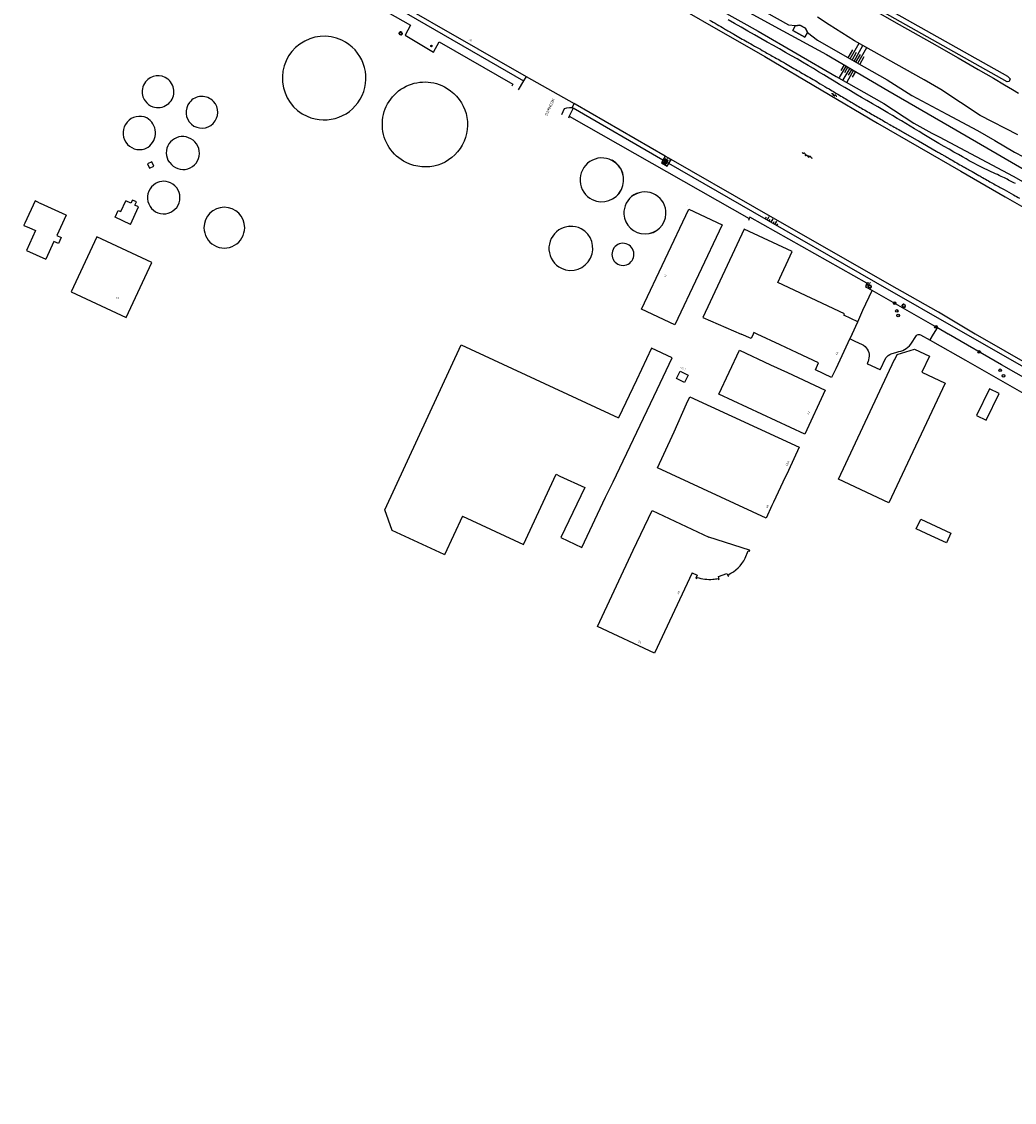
# Model space of a CAD drawing. Header units: millimetres. Extents: x 149344 to 154519, y 463794 to 476271.
# Tile 12 of 70: x 152478 to 152928, y 464652 to 465142. Entities that reach past the tile are written whole.
import ezdxf
from ezdxf.enums import TextEntityAlignment as Align

# ---------------------------------------------------------------- set-up
doc = ezdxf.new("R2010")
doc.units = ezdxf.units.MM
doc.header["$LTSCALE"] = 4
doc.layers.get('0').update_dxf_attribs({"color": 252, "linetype": 'CONTINUOUS'})
for name, color, linetype in [('Gebouw', 252, 'CONTINUOUS'), ('Huisnummer', 252, 'CONTINUOUS'), ('Straatnaam', 252, 'CONTINUOUS'), ('symbool talud', 252, 'CONTINUOUS'), ('symbool water', 252, 'CONTINUOUS'), ('Topografie', 252, 'CONTINUOUS')]:
    doc.layers.add(name, color=color, linetype=linetype)
doc.styles.add('ISO', font='ISO')

# ---------------------------------------------------------------- blocks, each defined once
blk = doc.blocks.new('talud')
for p, q in [((0, 0.75), (0.5, 0.75)), ((0, 0.5), (1, 0.5)), ((0, 0.25), (0.5, 0.25)), ((0, 0), (1, 0)), ((0, -0.25), (0.5, -0.25)), ((0, -0.5), (1, -0.5)), ((0, -0.75), (0.5, -0.75))]:
    blk.add_line(p, q)
blk = doc.blocks.new('water4')
at = {"linetype": 'Continuous'}
for centre, start, end in [((-0.01, 0.75), 129.7446, 230.2554), ((-0.32, 1.12), 309.7446, 50.2554), ((-0.32, 0.37), 309.7446, 50.2554), ((0.32, 0.01), 129.7446, 230.2554), ((0, 0.38), 309.7446, 50.2554), ((-0.01, -0.74), 129.7446, 230.2554), ((-0.32, -0.37), 309.7446, 50.2554), ((-0.32, -1.12), 309.7446, 50.2554), ((0, -0.37), 309.7446, 50.2554)]:
    blk.add_arc(centre, 0.244, start, end, dxfattribs=at)
blk = doc.blocks.new('lichtmast')
for p, q in [((-0.6, 0), (-1, 0)), ((-0.71, 0.71), (-0.42, 0.42)), ((0, 0.6), (0, 1)), ((0.42, 0.42), (0.71, 0.71)), ((0.6, 0), (1, 0)), ((-0.42, -0.42), (-0.71, -0.71)), ((0, -0.6), (0, -1)), ((0.42, -0.42), (0.71, -0.71))]:
    blk.add_line(p, q)
blk.add_circle((0, 0), 0.6)
blk = doc.blocks.new('boom')
for radius in [0.315, 0.225, 0.135]:
    blk.add_circle((0, 0), radius)
blk = doc.blocks.new('brandstofpomp')
at = {"color": 0}
blk.add_circle((0, 0), 0.45, dxfattribs=at)
at = {"style": 'ISO'}
blk.add_attdef('BRANDSTOFPOMT', (0.7, 0), '', height=0.9, dxfattribs=at)
blk = doc.blocks.new('afsluiter')
at = {"color": 0}
blk.add_circle((0, 0), 0.45, dxfattribs=at)
at = {"style": 'ISO'}
blk.add_attdef('AFSLUITER', (0.7, 0), '', height=0.9, dxfattribs=at)
blk = doc.blocks.new('kolk')
at = {"color": 0}
blk.add_circle((0, 0), 0.6, dxfattribs=at)
at = {"linetype": 'Continuous', "style": 'ISO', "flags": 10}
blk.add_attdef('R', (-0.11, -0.33), '', height=0.8, dxfattribs=at)
blk = doc.blocks.new('inspectieput')
at = {"color": 0}
blk.add_circle((0, 0), 0.6, dxfattribs=at)
at = {"linetype": 'Continuous', "style": 'ISO', "flags": 10}
blk.add_attdef('I', text='', height=0.8, dxfattribs=at).set_placement((0, 0), align=Align.MIDDLE_CENTER)
blk = doc.blocks.new('water6')
at = {"linetype": 'Continuous'}
for centre, start, end in [((0.16, 1.47), 129.7446, 230.2554), ((-0.47, 2.22), 309.7446, 50.2554), ((-0.47, 0.72), 309.7446, 50.2554), ((0.49, 0), 129.7446, 230.2554), ((-0.14, 0.75), 309.7446, 50.2554), ((0.16, -1.51), 129.7446, 230.2554), ((-0.47, -0.76), 309.7446, 50.2554), ((-0.47, -2.26), 309.7446, 50.2554), ((-0.14, -0.75), 309.7446, 50.2554)]:
    blk.add_arc(centre, 0.488, start, end, dxfattribs=at)

msp = doc.modelspace()

# ---------------------------------------------------------------- linework, layer by layer
at = {"layer": 'Gebouw'}
for points in [[(152834.53, 465136.72), (152833.31, 465134.53), (152827.78, 465137.6), (152828.97, 465139.73), (152831.04, 465139.98), (152833.6, 465138.56), (152834.53, 465136.72)], [(152534.28, 465105.63), (152534.29, 465105.62), (152534.29, 465105.61)], [(152534.19, 465083.96), (152535.61, 465084.74)], [(152538.27, 465076.01), (152537.33, 465078.08), (152535.34, 465077.17), (152536.28, 465075.11), (152538.27, 465076.01)], [(152544.62, 465078.78), (152545.4, 465077.68)], [(152484.47, 465060.32), (152484.41, 465060.35), (152479.73, 465050.28)], [(152486.33, 465059.46), (152484.47, 465060.32)], [(152486.33, 465059.46), (152486.73, 465059.27)], [(152486.77, 465059.34), (152486.73, 465059.27)], [(152486.77, 465059.34), (152498.31, 465053.99), (152498.56, 465053.88), (152494.23, 465044.66), (152496.2, 465043.67), (152494.98, 465041.03), (152492.87, 465041.98), (152489.23, 465033.94)], [(152527.7, 465049.66), (152520.69, 465052.88), (152522.13, 465056), (152523.33, 465055.45), (152525.56, 465060.28)], [(152527.7, 465049.66), (152531.35, 465057.61), (152529.67, 465058.38), (152530.35, 465059.86), (152528.51, 465060.71), (152527.83, 465059.23), (152525.56, 465060.28)], [(152774.34, 465004.09), (152759.22, 465011.22), (152780.67, 465056.63)], [(152780.67, 465056.63), (152795.76, 465049.5), (152774.34, 465004.09)], [(152479.73, 465050.28), (152479.27, 465049.29), (152479.36, 465049.25)], [(152479.36, 465049.25), (152481.11, 465048.35)], [(152481.64, 465048.27), (152484.52, 465046.94), (152480.44, 465037.92), (152489.23, 465033.94)], [(152481.11, 465048.35), (152481.64, 465048.27)], [(152500.76, 465019.05), (152525.7, 465007.46), (152537.3, 465032.41), (152512.36, 465044.01), (152500.76, 465019.05)], [(152821.01, 465023.37), (152827.54, 465037.35), (152805.79, 465047.51), (152787.1, 465007.48), (152804.38, 465000)], [(152854.74, 465000), (152857.32, 465005.53), (152851, 465008.48), (152851.34, 465009.21), (152821.01, 465023.37)], [(152808.96, 464998.02), (152804.38, 465000)], [(152809.89, 465000), (152808.96, 464998.02)], [(152811.73, 465000), (152810.22, 465000.71), (152809.89, 465000)], [(152822.07, 464995.15), (152811.73, 465000)], [(152854.74, 465000), (152853.67, 464997.92), (152847.28, 464984.27)], [(152678.1, 464917.44), (152669.98, 464899.95), (152669.8, 464900.03), (152646.3, 464910.94), (152642.86, 464920.29), (152677.57, 464995.13), (152748.91, 464961.96)], [(152829.76, 464991.53), (152822.07, 464995.15)], [(152766.3, 464974.88), (152773.17, 464989.27), (152763.82, 464993.64), (152757, 464979.15)], [(152833.26, 464954.64), (152794.36, 464972.79), (152803.64, 464992.68), (152817.8, 464986.07)], [(152839.56, 464986.93), (152829.76, 464991.53)], [(152874.08, 464988.41), (152875.14, 464990.68), (152883.02, 464993.09), (152889.76, 464989.9), (152886.36, 464982.65)], [(152817.8, 464986.07), (152825.51, 464982.48)], [(152847.28, 464984.27), (152845.42, 464980.29), (152838.07, 464983.73), (152839.56, 464986.93)], [(152848.5, 464934.18), (152873.97, 464988.47), (152874.08, 464988.41)], [(152778.76, 464978.05), (152775.13, 464979.79), (152776.72, 464983.11), (152780.35, 464981.37), (152778.76, 464978.05)], [(152825.51, 464982.48), (152842.54, 464974.53), (152833.26, 464954.64)], [(152886.36, 464982.65), (152896.86, 464977.73), (152871.39, 464923.44), (152848.5, 464934.18)], [(152746.36, 464933.04), (152766.3, 464974.88)], [(152757, 464979.15), (152748.91, 464961.96)], [(152911.16, 464963.07), (152915.52, 464960.96), (152921.35, 464973.03), (152916.98, 464975.14), (152911.16, 464963.07)], [(152779.72, 464968.3), (152781.21, 464971.58), (152830.8, 464948.74), (152825.85, 464938.16)], [(152774.01, 464955.73), (152779.72, 464968.3)], [(152773.1, 464953.74), (152774.01, 464955.73)], [(152823.39, 464932.91), (152819.15, 464923.84), (152818.38, 464922.2), (152815.76, 464916.6), (152766.55, 464939.35), (152773.1, 464953.74)], [(152678.1, 464917.44), (152705.78, 464904.59), (152720.54, 464936.4)], [(152720.54, 464936.4), (152722.3, 464935.59)], [(152722.3, 464935.59), (152733.52, 464930.38)], [(152825.85, 464938.16), (152823.39, 464932.91)], [(152742.99, 464925.98), (152746.36, 464933.04)], [(152733.52, 464930.38), (152722.75, 464907.79), (152732.17, 464903.29), (152742.99, 464925.98)], [(152755.56, 464901.96), (152764.04, 464920.02), (152789.83, 464907.91)], [(152883.78, 464911.68), (152885.83, 464916.07), (152892.64, 464912.88)], [(152890.54, 464908.51), (152883.78, 464911.68)], [(152892.64, 464912.88), (152899.49, 464909.67), (152897.43, 464905.28), (152890.54, 464908.51)], [(152808.19, 464901.98), (152789.83, 464907.91)], [(152782.22, 464891.7), (152765.17, 464855.39), (152739.38, 464867.49), (152755.56, 464901.96)], [(152806.28, 464898.37), (152807.67, 464901.76), (152808.18, 464901.64), (152808.29, 464901.95), (152808.19, 464901.98)], [(152782.22, 464891.7), (152784.45, 464890.65), (152783.9, 464889.34), (152784.19, 464889.22), (152784.44, 464889.68)], [(152794.06, 464889.24), (152794.16, 464888.79), (152794.48, 464888.85), (152794.22, 464890.14), (152797.87, 464891.49), (152798.51, 464890.29), (152798.79, 464890.44), (152798.55, 464890.88)]]:
    msp.add_lwpolyline(points, dxfattribs=at)
for centre, radius, start, end in [((152540.14, 465109.83), 7.21, 52.3617, 142.07), ((152540.15, 465109.83), 7.21, 142.0781, 169.703), ((152540.14, 465109.83), 7.21, 305.2896, 51.0229), ((152537.62, 465106.68), 11.25, 51.1282, 51.9802), ((152540.14, 465109.83), 7.21, 169.7066, 215.603), ((152560.02, 465100.48), 7.19, 42.9798, 141.3408), ((152540.15, 465109.84), 7.22, 215.8199, 250.6892), ((152540.14, 465109.83), 7.21, 250.7316, 305.2835), ((152560.02, 465100.48), 7.19, 141.3346, 42.986), ((152531.83, 465091.12), 7.54, 65.079, 288.1996), ((152531.23, 465091.16), 7.77, 304.2599, 60.9397), ((152551.26, 465082.08), 7.41, 68.4734, 206.4614), ((152551.47, 465081.98), 7.43, 215.2913, 70.314), ((152741.37, 465069.82), 9.97, 63.0004, 243.6383), ((152741.22, 465069.9), 9.98, 244.6144, 62.0243), ((152542.71, 465061.8), 7.35, 129.0458, 64.8566), ((152542.64, 465062.38), 6.85, 62.2329, 131.6695), ((152760.81, 465054.87), 9.52, 357.7163, 183.2233), ((152570.18, 465048.19), 9.22, 0.0031, 179.9969), ((152760.81, 465054.87), 9.52, 183.2169, 357.7227), ((152570.18, 465048.19), 9.22, 179.9969, 0.0031), ((152727.33, 465038.79), 10.02, 62.9516, 244.2739), ((152727.18, 465038.87), 10.02, 245.2259, 61.9995), ((152750.85, 465036.1), 5, 2.5029, 215.6649), ((152750.85, 465036.1), 5, 215.6395, 2.5283), ((152790.95, 464906.47), 17.34, 295.9928, 332.1476), ((152790.14, 464907.35), 18.56, 252.1211, 274.7042), ((152790.82, 464901.59), 12.76, 273.7567, 284.7118)]:
    msp.add_arc(centre, radius, start, end, dxfattribs=at)
at = {"layer": 'Topografie'}
for points in [[(152790.09, 465142.28, -0.001526), (152793.51, 465140.32, -0.0002), (152796.86, 465138.38, 0.000157), (152801.13, 465135.9, 0.000096), (152807.23, 465132.37, 0.001717), (152807.57, 465132.18, 0.000977), (152807.88, 465132, 0.000043), (152814.9, 465128.04, 0.000108), (152819.77, 465125.3, -0.000185), (152822.62, 465123.69, -0.002282), (152824.58, 465122.57, -0.000734), (152830.66, 465119.06, -0.000807), (152837.1, 465115.31, -0.00161), (152840.31, 465113.42, -0.001005), (152844.28, 465111.05, 0.000742), (152849.65, 465107.85, 0.000253), (152854.91, 465104.72, 0.000895), (152856.41, 465103.84, 0.001533), (152858.96, 465102.35, 0.000711), (152864.49, 465099.15, 0.000109), (152869.84, 465096.07, 0.000448), (152871.13, 465095.32, 0.000003), (152876.51, 465092.24, 0.000004), (152880.78, 465089.79), (152884.15, 465087.86, 0.000005), (152884.8, 465087.49, 0), (152892.81, 465082.89, 0.000005), (152894.31, 465082.04, 0.000004), (152896.06, 465081.03, 0.000183), (152896.68, 465080.68, 0.000055), (152898.75, 465079.49, 0.000219), (152901.47, 465077.94, 0.000213), (152904.26, 465076.34, 0.000151), (152905.28, 465075.77, 0.000096), (152906.87, 465074.86, 0.000315), (152909.09, 465073.6, 0.000231), (152912.11, 465071.89, 0.000364), (152913.88, 465070.89, 0.000237), (152916.61, 465069.35, 0.000517), (152919.03, 465068, 0.000274), (152923.61, 465065.44, 0.000562), (152927.89, 465063.05, 0.000886), (152930.61, 465061.54, 0.000662)], [(152861.91, 464987.41), (152861.88, 464987.33), (152861.51, 464986.55), (152861.64, 464986.49), (152867.35, 464983.84), (152867.47, 464983.78), (152870.05, 464989.23, -0.134424), (152872.43, 464991.04), (152874.96, 464991.84, 0.199566), (152881.29, 464995.39), (152883.89, 464999.28, -0.295526), (152885.68, 464999.66), (152890.03, 464997.19)], [(152853.68, 464997.94), (152853.8, 464997.88), (152856.02, 464996.8), (152859.26, 464995.31, -0.270299), (152862.48, 464989.97), (152861.95, 464987.58), (152861.91, 464987.41)]]:
    msp.add_lwpolyline(points, format="xyb", dxfattribs=at)
for points in [[(152837.55, 465168.39), (152836.67, 465166.68), (152925.08, 465116.87), (152925.98, 465116.17), (152926.39, 465115.7), (152926.09, 465114.87), (152925.94, 465114.39), (152924.99, 465114.31), (152717.11, 465231.34), (152716.59, 465231.24), (152713.28, 465228.22), (152708.4, 465224.18), (152706.7, 465223.02), (152705.55, 465222.47), (152704.3, 465222.31), (152703.23, 465222.63), (152702.02, 465223.27), (152678.08, 465236.43), (152664.9, 465243.85), (152634.88, 465260.77)], [(152785.92, 465152.13), (152812.15, 465137.21), (152847.47, 465116.7), (152869.11, 465104.43), (152882.64, 465095.55), (152890.9, 465091.06), (152894.18, 465089.33), (152927.66, 465071.47), (152974.98, 465044.6), (153000, 465030.35), (153007.88, 465025.84), (153020.02, 465018.64), (153031.5, 465011.2), (153044.72, 465003.06), (153048.7, 465001.14), (153052.65, 464999.87), (153053.27, 464998.9), (153054.99, 464996.84), (153058.38, 464993.98), (153061.71, 464991.82), (153061.99, 464991.65), (153095.02, 464972.1), (153101.64, 464968.06), (153217.01, 464892.4)], [(152803.15, 465148.42), (152823.26, 465137.47), (152843.18, 465126.72), (152870.92, 465110.33), (152901.7, 465092.48), (152942.89, 465068.65), (152966.86, 465056.1), (152991.83, 465042.47), (153000, 465036.86), (153008.51, 465031.73), (153017.45, 465026.02), (153027.27, 465020.29), (153036.69, 465013.6), (153051.02, 465004.39), (153055.26, 465002.74), (153066.67, 464999.91)], [(152929.88, 465090.28), (152912.74, 465098.97), (152894.96, 465110.81), (152887.38, 465115.23), (152855.88, 465132.8), (152844.38, 465140.09), (152839.06, 465143.64)], [(152828.97, 465139.73), (152827.78, 465137.6), (152833.31, 465134.53), (152834.53, 465136.72)], [(152834.53, 465136.72), (152833.6, 465138.56), (152831.04, 465139.98), (152828.97, 465139.73)], [(152707.03, 465116.77), (152705.79, 465114.71)], [(152705.79, 465114.71), (152703.41, 465110.73)], [(152723.16, 465099.52), (152724.4, 465102.17), (152725.4, 465102.58), (152726.62, 465102.71), (152727.42, 465102.64), (152727.82, 465102.57)], [(152727.82, 465102.57), (152728.81, 465104.4)], [(152768.96, 465078.77), (152728.25, 465102.37)], [(152726.54, 465098.76), (152726.11, 465097.85)], [(152771.62, 465077.33), (152768.96, 465078.77)], [(153213.15, 464824.51), (153210.94, 464825.75), (153199.39, 464832.33), (153175.69, 464845.77), (153165.27, 464851.77), (153157.28, 464856.33), (153146.09, 464862.67), (153137.8, 464867.47), (153133.28, 464869.95), (153118.91, 464878.2), (153104.82, 464886.27), (153085.61, 464897.14), (153072.95, 464904.36), (153027.45, 464930.7), (153013.11, 464939), (152906.13, 465000.11), (152865.49, 465023.39), (152809.65, 465055.44), (152771.62, 465077.33)], [(152893.35, 465002.81), (152863.76, 465019.72)], [(152758.98, 465013.56), (152758.98, 465013.56)], [(153044.82, 464916.21), (153042.1, 464917.74), (153025.47, 464927.22), (153000.12, 464941.67), (153000, 464941.75), (152999.88, 464941.82), (152996.77, 464943.6), (152971.03, 464958.38), (152922.4, 464986.09), (152898.39, 464999.93), (152898.27, 465000), (152893.35, 465002.81)], [(152890.03, 464997.19), (152891.16, 464996.55), (152906.04, 464988.11), (152931.48, 464973.59), (152967.56, 464952.91), (152993.38, 464938.14), (152999.88, 464934.42), (153000, 464934.35), (153000.12, 464934.28), (153010.52, 464928.33), (153022.28, 464921.59), (153033.32, 464915.27), (153041.55, 464910.53)]]:
    msp.add_lwpolyline(points, dxfattribs=at)
at = {"layer": 'Topografie', "flags": 128}
for points in [[(152828.97, 465139.73), (152825.99, 465139.99), (152815.78, 465145.69), (152803.15, 465152.55), (152783.7, 465164.28), (152747.47, 465185.6), (152702.64, 465212.24), (152686.33, 465223.26), (152668.79, 465233.02), (152661.16, 465237.34), (152655.21, 465240.71), (152638.77, 465250.75), (152627.78, 465257.47)], [(152514.57, 465220.24), (152530.2, 465211.28), (152527.71, 465206.94), (152540.68, 465199.47), (152543.17, 465203.81), (152582.3, 465181.38), (152579.52, 465177.16), (152585.29, 465173.86), (152586.43, 465175.86), (152588.99, 465174.39), (152587.85, 465172.39), (152595.14, 465168.22), (152597.84, 465172.41), (152617.46, 465161.15), (152654.5, 465139.91), (152652.11, 465135.38), (152664.94, 465127.69), (152667.53, 465132.41), (152700.99, 465113.24), (152700.46, 465112.39)], [(152518.33, 465222.01), (152549.33, 465204.31), (152598.61, 465176.45), (152619.39, 465164.51), (152645.82, 465149.33), (152705.79, 465114.71)], [(152519.59, 465224.26), (152620.48, 465166.41), (152707.03, 465116.77)], [(152757.56, 465158.82), (152815.12, 465125.78), (152866.21, 465095.61), (152904.05, 465073.85), (152924.04, 465062.24), (152950.6, 465047.07), (152975.14, 465032.52), (153004.48, 465014.44), (153038.58, 464994.2), (153041.88, 464991.9), (153043.91, 464990.79), (153047.27, 464989.1), (153057.17, 464983.15), (153060.5, 464981.14), (153074.07, 464972.92), (153112.6, 464947.68)], [(152858.83, 465150.05), (152876, 465140.34), (152890.83, 465131.94), (152902.72, 465125.18), (152911.9, 465119.93), (152918.8, 465115.95), (152923.84, 465113), (152927.46, 465110.84), (152930.1, 465109.22)], [(152928.74, 465068.14), (152928.05, 465068.52), (152927.43, 465068.85), (152926.85, 465069.17), (152926.26, 465069.47), (152925.66, 465069.79), (152925.04, 465070.1), (152924.4, 465070.42), (152923.72, 465070.75), (152923.01, 465071.1), (152922.25, 465071.45), (152921.45, 465071.83), (152920.59, 465072.22), (152919.69, 465072.62), (152918.76, 465073.04), (152917.81, 465073.47), (152916.84, 465073.91), (152915.88, 465074.35), (152914.92, 465074.8), (152913.98, 465075.25), (152913.07, 465075.7), (152912.15, 465076.16), (152911.2, 465076.66), (152910.18, 465077.21), (152909.06, 465077.83), (152907.8, 465078.53), (152906.37, 465079.34), (152904.75, 465080.26), (152902.91, 465081.31), (152900.88, 465082.48), (152898.7, 465083.73), (152896.43, 465085.05), (152894.09, 465086.4), (152891.75, 465087.77), (152889.43, 465089.13), (152887.19, 465090.46), (152885.06, 465091.73), (152883.01, 465092.96), (152881.02, 465094.17), (152879.06, 465095.35), (152877.11, 465096.54), (152875.12, 465097.74), (152873.07, 465098.97), (152870.93, 465100.24), (152868.69, 465101.57), (152866.35, 465102.94), (152863.94, 465104.35), (152861.47, 465105.79), (152858.97, 465107.25), (152856.46, 465108.72), (152853.95, 465110.19), (152851.48, 465111.66), (152849.05, 465113.11), (152846.66, 465114.55), (152844.28, 465115.98), (152841.92, 465117.41), (152839.56, 465118.84), (152837.17, 465120.28), (152834.75, 465121.72), (152832.29, 465123.17), (152829.77, 465124.64), (152827.19, 465126.13), (152824.55, 465127.65), (152821.86, 465129.18), (152819.1, 465130.74), (152816.29, 465132.33), (152813.41, 465133.96), (152810.48, 465135.62), (152807.49, 465137.31), (152804.48, 465139.02), (152801.47, 465140.72), (152798.5, 465142.41)], [(152834.53, 465136.72), (152838.97, 465133.15), (152856.74, 465123.01), (152870.62, 465115.21), (152881.79, 465108.06), (152897.61, 465099.64), (152911.63, 465092.16), (152919.34, 465087.74), (152928.38, 465082.39), (152932.46, 465080.26)], [(152707.03, 465116.77), (152728.81, 465104.4)], [(152728.25, 465102.37), (152726.54, 465098.76)], [(152727.82, 465102.57), (152728.25, 465102.37)], [(152770.05, 465080.62), (152729.22, 465104.17), (152728.81, 465104.4)], [(152726.54, 465098.76), (152808.12, 465052.31)], [(152768.96, 465078.77), (152768.27, 465077.61), (152770.83, 465076.05), (152771.62, 465077.33)], [(152770.05, 465080.62), (152768.96, 465078.77)], [(152772.66, 465079.11), (152770.05, 465080.62)], [(152771.62, 465077.33), (152772.66, 465079.11)], [(152999.97, 464948.83), (152999.95, 464948.87), (152952.03, 464976.24), (152910.69, 464999.93), (152910.57, 465000), (152893.86, 465009.94), (152871.72, 465022.44), (152810.59, 465057.4), (152772.66, 465079.11)], [(152779.97, 465058.21), (152779.97, 465058.21)], [(152808.12, 465052.31), (152807.73, 465051.46)], [(152863.76, 465019.72), (152860.95, 465021.23), (152861.39, 465023.06), (152808.41, 465052.93), (152808.12, 465052.31)], [(152857.32, 465005.53), (152859.51, 465010.73), (152863.76, 465019.72)], [(152890.03, 464997.19), (152890.1, 464997.32), (152891.61, 464999.87), (152893.35, 465002.81)]]:
    msp.add_lwpolyline(points, dxfattribs=at)
at = {"layer": 'Topografie'}
for points in [[(152623.4, 465133.17, 1.005961), (152607.66, 465098.66, 0.991229)], [(152671.13, 465111.34, -0.962144), (152652.58, 465077.76, -1.052325)], [(152745.89, 465078.71, 1.005543), (152736.94, 465060.89, 0.977602)], [(152770.33, 465054.49, 1.049247), (152751.3, 465054.34, 0.953163)], [(152731.88, 465047.72, 1.011604), (152722.98, 465029.77, 0.972277)], [(152755.84, 465036.32, 1.340942), (152746.79, 465033.19, 0.745782)]]:
    msp.add_lwpolyline(points, format="xyb", close=True, dxfattribs=at)
msp.add_lwpolyline([(152861.91, 464987.41), (152861.91, 464987.4)], close=True, dxfattribs=at)

# ---------------------------------------------------------------- block references
at = {"layer": 'symbool talud', "yscale": 4}
for p, xscale, zscale, rotation in [((152855.6, 465123.68), 8.181305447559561, 8.181305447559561, 60.41944149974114), ((152853.69, 465120.53), 6.168242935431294, 6.168242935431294, 239.6920154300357), ((152818.01, 465050.64), 1.804824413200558, 1.804824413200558, 60.14497094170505)]:
    msp.add_blockref('talud', p, dxfattribs=dict(at, xscale=xscale, zscale=zscale, rotation=rotation))
at = {"layer": 'symbool water', "rotation": 240.783001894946}
msp.add_blockref('water4', (152846.53, 465108.32), dxfattribs=at)
at = {"layer": 'symbool water', "linetype": 'Continuous', "rotation": 240.9844187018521}
msp.add_blockref('water6', (152834.37, 465080.9), dxfattribs=at)
at = {"layer": 'Topografie', "linetype": 'Continuous'}
for name, p in [('lichtmast', (152650.11, 465136.25)), ('boom', (152664.06, 465130.53)), ('lichtmast', (152862.69, 465021.47)), ('lichtmast', (152878.13, 465012.79))]:
    msp.add_blockref(name, p, dxfattribs=at)
for name, p, values in [('afsluiter', (152769.13, 465077.9), {'AFSLUITER': 'a'}), ('afsluiter', (152769.62, 465077.58), {'AFSLUITER': 'a'}), ('afsluiter', (152769.89, 465079.1), {'AFSLUITER': 'a'}), ('afsluiter', (152770.13, 465077.36), {'AFSLUITER': 'a'}), ('afsluiter', (152770.3, 465078.83), {'AFSLUITER': 'a'}), ('afsluiter', (152770.73, 465078.54), {'AFSLUITER': 'a'}), ('brandstofpomp', (152861.55, 465022.08), {'BRANDSTOFPOMT': 'bp'}), ('afsluiter', (152861.99, 465022.94), {'AFSLUITER': 'a'})]:
    msp.add_blockref(name, p, dxfattribs=at).add_auto_attribs(values)
ref = msp.add_blockref('kolk', (152874.01, 465014.01), dxfattribs=at)
ref.add_attrib('KOLK', 'r', (152873.97, 465013.75), dxfattribs={"layer": '0', "linetype": 'Continuous', "height": 0.8, "style": 'ISO'})
ref = msp.add_blockref('inspectieput', (152875.02, 465010.44), dxfattribs=at)
ref.add_attrib('I', 'i', (152875.02, 465010.05), dxfattribs={"layer": '0', "linetype": 'Continuous', "height": 0.8, "style": 'ISO'})
ref = msp.add_blockref('inspectieput', (152875.64, 465008.4), dxfattribs=at)
ref.add_attrib('I', 'i', (152875.64, 465008.01), dxfattribs={"layer": '0', "linetype": 'Continuous', "height": 0.8, "style": 'ISO'})
ref = msp.add_blockref('kolk', (152892.74, 465003.21), dxfattribs=at)
ref.add_attrib('KOLK', 'r', (152892.7, 465002.95), dxfattribs={"layer": '0', "linetype": 'Continuous', "height": 0.8, "style": 'ISO'})
ref = msp.add_blockref('kolk', (152912.38, 464991.87), dxfattribs=at)
ref.add_attrib('KOLK', 'r', (152912.33, 464991.61), dxfattribs={"layer": '0', "linetype": 'Continuous', "height": 0.8, "style": 'ISO'})
ref = msp.add_blockref('inspectieput', (152921.8, 464983.54), dxfattribs=at)
ref.add_attrib('I', 'i', (152921.8, 464983.14), dxfattribs={"layer": '0', "linetype": 'Continuous', "height": 0.8, "style": 'ISO'})
ref = msp.add_blockref('inspectieput', (152923.37, 464981), dxfattribs=at)
ref.add_attrib('I', 'i', (152923.37, 464980.61), dxfattribs={"layer": '0', "linetype": 'Continuous', "height": 0.8, "style": 'ISO'})

# ---------------------------------------------------------------- texts
at = {"layer": 'Huisnummer', "style": 'ISO'}
for s, rotation, p in [('38', 330.2551, (152680.85, 465133.08)), ('41', 64.7165, (152770.18, 465025.64)), ('30', 0.0573, (152520.99, 465015.91)), ('44', 63.3837, (152847.9, 464990.34)), ('42-1', 334.4086, (152776.67, 464984.52)), ('42', 63.3837, (152835.04, 464963.38)), ('40A', 64.9208, (152825.33, 464940.01)), ('40', 64.9208, (152816.43, 464920.99)), ('38', 64.8446, (152776.14, 464881.97)), ('25', 334.8446, (152757.6, 464860.32))]:
    msp.add_text(s, height=0.9, rotation=rotation, dxfattribs=at).set_placement(p)
at = {"layer": 'Straatnaam', "style": 'ISO'}
msp.add_text('NEONWEG', height=1.25, rotation=245.3201, dxfattribs=at).set_placement((152718.51, 465106.94), align=Align.BOTTOM_LEFT)

doc.saveas('drawing.dxf')
